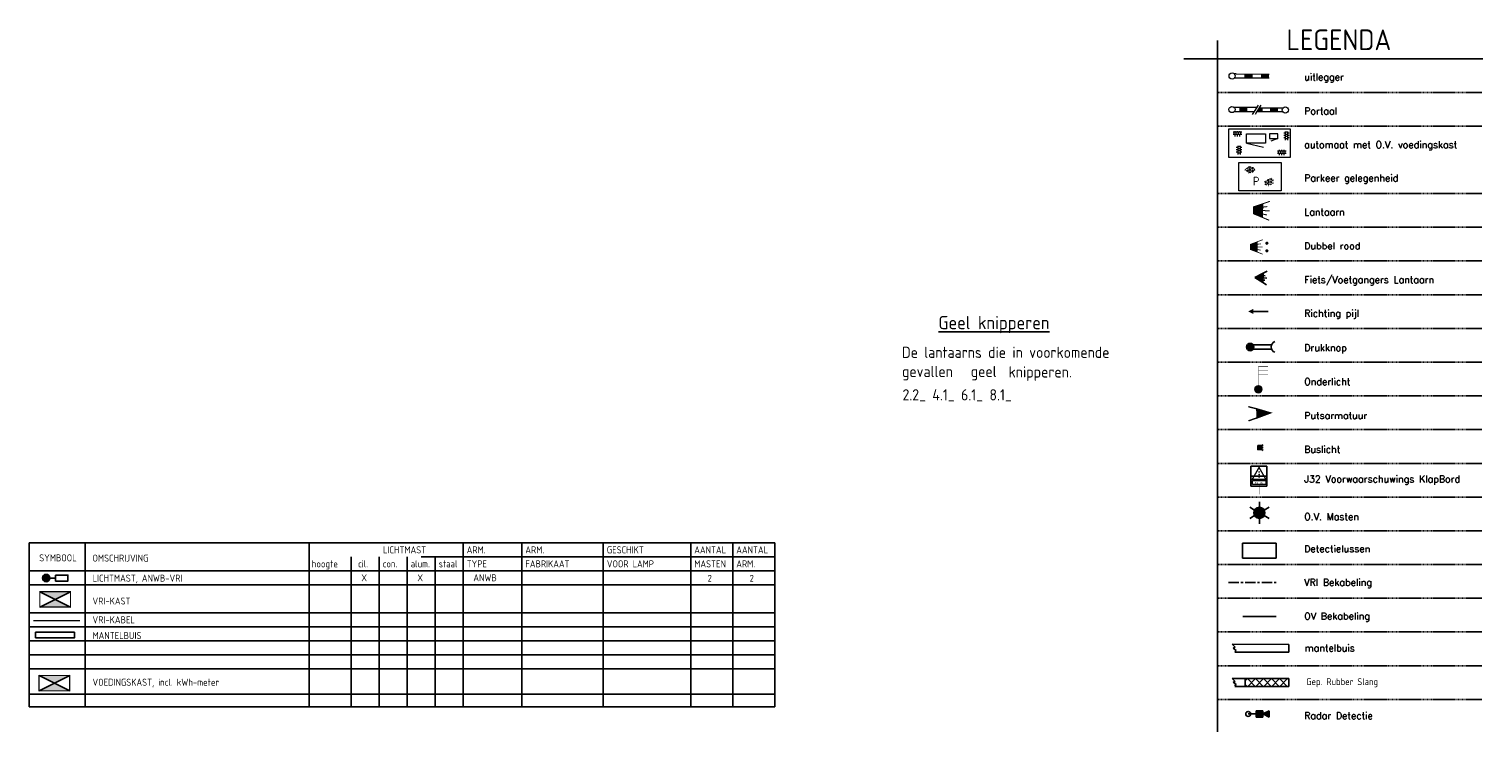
# Model space of a CAD drawing. Extents: x -244 to 1570, y 362 to 1124.
# Tile 9 of 10: x 1191 to 1570, y 410 to 593. Entities that reach past the tile are written whole.
import ezdxf

# ---------------------------------------------------------------- set-up
doc = ezdxf.new("R2010")
doc.units = 0
doc.header["$LTSCALE"] = 0.09
doc.header["$MEASUREMENT"] = 0
for name, pattern in [('CULTSCH', [3.9, 2.6, -1.3]), ('VERFSTIP', [4, 3, -1]), ('VRI', [16, 10, -2, 2, -2])]:
    doc.linetypes.add(name, pattern=pattern)
doc.layers.get('0').update_dxf_attribs({"linetype": 'CONTINUOUS'})
for name, color, linetype in [('KADER', 7, 'CONTINUOUS'), ('kl-bs-ovkast', 12, 'CONTINUOUS'), ('kl-bs-vrikabel', 30, 'VRI'), ('kl-bs-vrikast', 34, 'CONTINUOUS'), ('kl-bs-vrilus', 34, 'CONTINUOUS'), ('kl-bs-vrimast', 34, 'CONTINUOUS'), ('kl-bs-vrimeubilair', 34, 'CONTINUOUS'), ('kl-bs-vrimntlbuis', 34, 'CONTINUOUS'), ('VRI-BEKABELING', 3, 'CONTINUOUS'), ('VRI-MAATVOERING', 7, 'CONTINUOUS')]:
    doc.layers.add(name, color=color, linetype=linetype)
doc.layers.add('to-xx-t25_1', color=7, linetype='CONTINUOUS', lineweight=25)
doc.layers.add('VRI-MEUBILAIR', color=7, linetype='CONTINUOUS', lineweight=18)
doc.styles.add('ISO', font='ISO.SHX', dxfattribs={"height": 1.8})
doc.styles.add('ISO25', font='ISO.shx', dxfattribs={"height": 2})
doc.styles.add('ROMANS', font='romans.shx', dxfattribs={"height": 1})
doc.styles.add('rtw_iso', font='isocp2.shx')

# ---------------------------------------------------------------- blocks, each defined once
blk = doc.blocks.new('BUS')
at = {"layer": 'kl-bs-vrimeubilair'}
for p, q in [((0.7, 0.35), (0.9, 0.5)), ((0.9, 0), (0.7, 0)), ((0.7, -0.35), (0.9, -0.5))]:
    blk.add_line(p, q, dxfattribs=at)
blk.add_lwpolyline([(0, 0.35), (0.7, 0.35), (0.7, -0.35), (0, -0.35)], close=True, dxfattribs=at)
blk.add_solid([(0, 0.35), (0.7, 0.35), (0, -0.35), (0.7, -0.35)], dxfattribs=at)
blk = doc.blocks.new('DUBBELROOD')
h = blk.add_hatch(color=256)
edge = h.paths.add_edge_path()
edge.add_arc((-0.4, -0.34), 0.216, 0, 360)
h = blk.add_hatch(color=256)
edge = h.paths.add_edge_path()
edge.add_arc((-0.4, -1.33), 0.216, 0, 360)
blk = doc.blocks.new('300')
at = {"flags": 128}
blk.add_lwpolyline([(0, 0, 0.75, 1.5, 0), (0, -1, 1.5, 1.5, 0)], format="xyseb", dxfattribs=at)
at = {"const_width": 0.1, "flags": 128}
for points in [[(-0.69, -0.98), (-0.94, -1.64)], [(-0.35, -1), (-0.42, -1.39)], [(0, -1), (0, -1.66)], [(0.35, -1), (0.41, -1.4)], [(0.69, -0.98), (0.94, -1.64)]]:
    blk.add_lwpolyline(points, dxfattribs=at)
blk = doc.blocks.new('J32-150')
at = {"color": 1, "const_width": 0.4, "flags": 128}
blk.add_lwpolyline([(-2.05, 4.48), (-0.09, 8), (1.95, 4.52)], close=True, dxfattribs=at)
at = {"color": 1, "const_width": 0.25, "flags": 128}
blk.add_lwpolyline([(-0.2, 6.65, 1), (0.05, 6.65, 1)], format="xyb", close=True, dxfattribs=at)
at = {"color": 2, "const_width": 0.25, "flags": 128}
blk.add_lwpolyline([(-0.19, 5.9, 1), (0.06, 5.9, 1)], format="xyb", close=True, dxfattribs=at)
at = {"color": 74, "const_width": 0.25, "flags": 128}
blk.add_lwpolyline([(-0.18, 5.15, 1), (0.07, 5.15, 1)], format="xyb", close=True, dxfattribs=at)
at = {"color": 7, "flags": 128}
blk.add_lwpolyline([(-2.04, 4.1), (1.95, 4.15), (1.97, 2.9), (-2.03, 2.85), (-2.04, 4.1)], dxfattribs=at)
at = {"color": 7, "const_width": 0.1, "flags": 128}
blk.add_lwpolyline([(-0.03, 2.87), (0, 0)], dxfattribs=at)
blk = doc.blocks.new('RADARDETECTIE')
at = {"layer": 'kl-bs-vrimeubilair'}
for p, q in [((1234.87, -71.97, 598.86), (1237.6, -72.09, 598.86)), ((1235.94, -71.59, 598.86), (1235.9, -72.44, 598.86)), ((1236.78, -71.63, 598.86), (1235.94, -71.59, 598.86)), ((1236.78, -71.63, 598.86), (1236.74, -72.47, 598.86)), ((1236.74, -72.47, 598.86), (1236.78, -71.63, 598.86)), ((1236.76, -72.05, 598.86), (1237.62, -71.67, 598.86)), ((1237.58, -72.51, 598.86), (1237.62, -71.67, 598.86)), ((1235.9, -72.44, 598.86), (1236.74, -72.47, 598.86)), ((1236.76, -72.05, 598.86), (1237.58, -72.51, 598.86))]:
    blk.add_line(p, q, dxfattribs=at)
blk.add_circle((1234.87, -71.97, 598.86), 0.323, dxfattribs=at)
for points in [[(1236.78, -71.63, 598.86), (1235.94, -71.59, 598.86), (1236.74, -72.47, 598.86), (1235.9, -72.44, 598.86)], [(1237.62, -71.67, 598.86), (1236.76, -72.05, 598.86), (1237.58, -72.51, 598.86)]]:
    blk.add_solid(points, dxfattribs=at)
blk = doc.blocks.new('70101002')
blk.add_hatch(color=256).paths.add_polyline_path([(0, 0), (-0.277, -0.48), (0.277, -0.48)])
for points in [[(0, 0), (-0.277, -0.48)], [(0, 0), (0.277, -0.48)], [(-0.277, -0.48), (-0.416, -0.72)], [(-0.277, -0.48), (0.277, -0.48)], [(-0.139, -0.6), (-0.139, -0.48)], [(0, -0.48), (0, -0.72)], [(0.139, -0.6), (0.139, -0.48)], [(0.277, -0.48), (0.416, -0.72)]]:
    blk.add_lwpolyline(points)
blk = doc.blocks.new('*X7')
at = {"color": 0}
for p, q in [((237868.63, 446973.91), (237868.69, 446974.01)), ((237868.69, 446974.01), (237868.64, 446974.09)), ((237868.81, 446973.79), (237868.87, 446973.9)), ((237868.87, 446974.11), (237868.82, 446974.21)), ((237868.87, 446974.11), (237869, 446974.11)), ((237868.87, 446973.9), (237869, 446973.9)), ((237868.98, 446973.68), (237869, 446973.68)), ((237869, 446974.33), (237869, 446974.33)), ((237869.06, 446974.22), (237869, 446974.33)), ((237869, 446974.11), (237869.06, 446974.22)), ((237869.06, 446973.79), (237869, 446973.9)), ((237869, 446973.68), (237869.06, 446973.79)), ((237869.19, 446974.44), (237869.21, 446974.47)), ((237869.25, 446974.33), (237869.19, 446974.44)), ((237869.19, 446974.01), (237869.25, 446974.11)), ((237869.25, 446973.9), (237869.19, 446974.01)), ((237869.19, 446973.57), (237869.25, 446973.68)), ((237869.22, 446973.52), (237869.19, 446973.57)), ((237869.25, 446974.33), (237869.37, 446974.33)), ((237869.25, 446974.11), (237869.37, 446974.11)), ((237869.25, 446973.9), (237869.37, 446973.9)), ((237869.25, 446973.68), (237869.37, 446973.68)), ((237869.37, 446974.33), (237869.44, 446974.44)), ((237869.37, 446973.9), (237869.44, 446974.01)), ((237869.44, 446974.01), (237869.37, 446974.11)), ((237869.44, 446973.57), (237869.37, 446973.68)), ((237869.43, 446973.56), (237869.44, 446973.57)), ((237869.56, 446974.22), (237869.62, 446974.33)), ((237869.62, 446974.11), (237869.56, 446974.22)), ((237869.56, 446973.79), (237869.62, 446973.9)), ((237869.62, 446973.68), (237869.56, 446973.79)), ((237869.62, 446974.33), (237869.75, 446974.33)), ((237869.62, 446974.11), (237869.75, 446974.11)), ((237869.62, 446973.9), (237869.75, 446973.9)), ((237869.62, 446973.68), (237869.75, 446973.68)), ((237869.81, 446974.22), (237869.75, 446974.33)), ((237869.75, 446974.11), (237869.81, 446974.22)), ((237869.81, 446973.79), (237869.75, 446973.9)), ((237869.75, 446973.68), (237869.81, 446973.79)), ((237869.94, 446974.01), (237870, 446974.11)), ((237870, 446973.9), (237869.94, 446974.01)), ((237871.44, 446972.27), (237871.46, 446972.31)), ((237871.5, 446972.17), (237871.44, 446972.27)), ((237871.46, 446971.88), (237871.5, 446971.95)), ((237871.5, 446972.17), (237871.62, 446972.17)), ((237871.5, 446971.95), (237871.62, 446971.95)), ((237871.53, 446972.38), (237871.62, 446972.38)), ((237871.62, 446972.17), (237871.69, 446972.27)), ((237871.69, 446972.27), (237871.62, 446972.38)), ((237871.69, 446971.84), (237871.62, 446971.95)), ((237871.67, 446971.81), (237871.69, 446971.84)), ((237871.81, 446972.49), (237871.87, 446972.6)), ((237871.87, 446972.38), (237871.81, 446972.49)), ((237871.81, 446972.06), (237871.87, 446972.17)), ((237871.87, 446971.95), (237871.81, 446972.06)), ((237871.87, 446972.6), (237872, 446972.6)), ((237871.87, 446972.38), (237872, 446972.38)), ((237871.87, 446972.17), (237872, 446972.17)), ((237871.87, 446971.95), (237872, 446971.95)), ((237871.89, 446971.73), (237871.95, 446971.73)), ((237872.06, 446972.49), (237872, 446972.6)), ((237872, 446972.38), (237872.06, 446972.49)), ((237872.06, 446972.06), (237872, 446972.17)), ((237872, 446971.95), (237872.06, 446972.06)), ((237872.19, 446972.71), (237872.23, 446972.78)), ((237872.25, 446972.6), (237872.19, 446972.71)), ((237872.19, 446972.27), (237872.25, 446972.38)), ((237872.25, 446972.17), (237872.19, 446972.27)), ((237872.2, 446971.85), (237872.25, 446971.95)), ((237872.25, 446972.6), (237872.37, 446972.6)), ((237872.25, 446972.38), (237872.37, 446972.38)), ((237872.25, 446972.17), (237872.37, 446972.17)), ((237872.25, 446971.95), (237872.37, 446971.95)), ((237872.37, 446972.6), (237872.44, 446972.71)), ((237872.37, 446972.17), (237872.44, 446972.27)), ((237872.44, 446972.27), (237872.37, 446972.38)), ((237872.38, 446971.94), (237872.37, 446971.95)), ((237872.44, 446972.71), (237872.4, 446972.78)), ((237872.56, 446972.49), (237872.62, 446972.6)), ((237872.62, 446972.38), (237872.56, 446972.49)), ((237872.56, 446972.06), (237872.62, 446972.17)), ((237872.57, 446972.04), (237872.56, 446972.06)), ((237872.62, 446972.6), (237872.63, 446972.6)), ((237872.62, 446972.38), (237872.63, 446972.38)), ((237872.62, 446972.17), (237872.63, 446972.17))]:
    blk.add_line(p, q, dxfattribs=at)
blk = doc.blocks.new('PARKGEL')
at = {"color": 3}
blk.add_lwpolyline([(0, 0), (0, 4), (6, 4), (6, 0)], close=True, dxfattribs=at)
blk.add_blockref('*X7', (-237867.75, -446971), dxfattribs=at)
at = {"color": 5, "style": 'ISO'}
blk.add_text('P', height=1.25, dxfattribs=at).set_placement((2, 0.75))
blk = doc.blocks.new('*X8')
at = {"color": 0}
for p, q in [((237869.28, 446964), (237869.28, 446964.2)), ((237869.52, 446964), (237869.52, 446964.2)), ((237869.76, 446964), (237869.76, 446964.2)), ((237869.04, 446964), (237869.93, 446964)), ((237869.04, 446963.76), (237869.93, 446963.76)), ((237869.16, 446963.76), (237869.16, 446964)), ((237869.28, 446963.63), (237869.28, 446963.76)), ((237869.4, 446963.76), (237869.4, 446964)), ((237869.52, 446963.63), (237869.52, 446963.76)), ((237869.64, 446963.76), (237869.64, 446964)), ((237869.76, 446963.63), (237869.76, 446963.76)), ((237869.88, 446963.76), (237869.88, 446964))]:
    blk.add_line(p, q, dxfattribs=at)
blk = doc.blocks.new('ovmntlbuis')
blk.add_lwpolyline([(0, -0.75), (1, -0.75), (1, 0.75), (0, 0.75)], close=True)
blk = doc.blocks.new('alu_10m')
blk.add_hatch(color=256).paths.add_polyline_path([(0.96, 0, 1), (-0.96, 0, 1)])
blk.add_circle((0, 0), 0.958)
blk = doc.blocks.new('VKin-mtr')
at = {"linetype": 'Continuous'}
h = blk.add_hatch(color=0, dxfattribs=at)
h.paths.add_polyline_path([(2.5, 0), (0, 5), (0, -5)])
h.paths.add_polyline_path([(5, 5), (2.5, 0), (5, -5)])
at = {"color": 0, "linetype": 'Continuous'}
for p, q in [((5, -5), (0, 5)), ((5, 5), (0, -5))]:
    blk.add_line(p, q, dxfattribs=at)
at = {"color": 0, "linetype": 'Continuous', "const_width": 0.4}
blk.add_lwpolyline([(5, 5), (5, -5), (0, -5), (0, 5)], close=True, dxfattribs=at)
blk = doc.blocks.new('SOX_135W')
blk.add_line((0, 2.48), (0, 0.96))
blk.add_lwpolyline([(-0.78, 2.48), (-0.78, 5.68), (0.78, 5.68), (0.78, 2.48)], close=True)

msp = doc.modelspace()

# ---------------------------------------------------------------- hatches: boundary and pattern name
at = {"linetype": 'Continuous'}
msp.add_hatch(color=1, dxfattribs=at).paths.add_polyline_path([(1513.48, 467.03, 1), (1510.59, 467.03, 1)])
at = {"layer": 'kl-bs-vrimeubilair'}
h = msp.add_hatch(color=256, dxfattribs=at)
edge = h.paths.add_edge_path()
edge.add_arc((1509.64, 510.25), 0.951, 0, 360)
h = msp.add_hatch(color=256, dxfattribs=at)
edge = h.paths.add_edge_path()
edge.add_arc((1511.78, 499.25), 0.905, 0, 360)
at = {"layer": 'VRI-MEUBILAIR'}
msp.add_hatch(color=7, dxfattribs=at).paths.add_polyline_path([(1512.63, 572.61), (1511.99, 572.61), (1511.35, 571.55), (1512.63, 571.54)])

# ---------------------------------------------------------------- linework, layer by layer
at = {"color": 7, "linetype": 'Continuous'}
for p, q in [((1501.14, 590.15, 918.26), (1501.14, 409.92, 918.26)), ((1492.36, 585.37, 918.26), (1570.3, 585.37, 918.26))]:
    msp.add_line(p, q, dxfattribs=at)
at = {"color": 254, "linetype": 'CULTSCH'}
for p, q in [((1570.01, 576.61, 918.26), (1501.14, 576.61, 918.26)), ((1570.01, 567.81, 918.26), (1501.14, 567.81, 918.26)), ((1570.01, 550.25, 918.26), (1501.14, 550.25, 918.26)), ((1570.01, 541.45, 918.26), (1501.14, 541.45, 918.26)), ((1570.01, 532.69, 918.26), (1501.14, 532.69, 918.26)), ((1570.01, 523.89, 918.26), (1501.14, 523.89, 918.26)), ((1570.01, 515.1, 918.26), (1501.14, 515.1, 918.26)), ((1570.01, 506.3, 918.26), (1501.14, 506.3, 918.26)), ((1570.01, 497.51, 918.26), (1501.14, 497.51, 918.26)), ((1570.01, 488.71, 918.26), (1501.14, 488.71, 918.26)), ((1570.01, 479.92, 918.26), (1501.14, 479.92, 918.26)), ((1570.01, 471.15, 918.26), (1501.14, 471.15, 918.26)), ((1570.01, 462.35, 918.26), (1501.14, 462.35, 918.26)), ((1570.01, 462.33, 918.26), (1501.14, 462.33, 918.26)), ((1570.01, 453.56, 918.26), (1501.14, 453.56, 918.26)), ((1570.01, 444.76, 918.26), (1501.14, 444.76, 918.26)), ((1570.01, 435.97, 918.26), (1501.14, 435.97, 918.26)), ((1570.01, 427.17, 918.26), (1501.14, 427.17, 918.26)), ((1570.01, 418.38, 918.26), (1501.14, 418.38, 918.26))]:
    msp.add_line(p, q, dxfattribs=at)
at = {"color": 1, "linetype": 'Continuous'}
for p, q in [((1510.78, 467.76, 918.26), (1509.53, 468.48, 918.26)), ((1510.78, 466.31, 918.26), (1509.53, 465.59, 918.26)), ((1512.04, 468.48, 918.26), (1512.04, 469.93, 918.26)), ((1513.29, 467.76, 918.26), (1514.54, 468.48, 918.26)), ((1513.29, 466.31, 918.26), (1514.54, 465.59, 918.26)), ((1512.04, 465.59, 918.26), (1512.04, 464.14, 918.26))]:
    msp.add_line(p, q, dxfattribs=at)
at = {"color": 8}
for p, q in [((1191.32, 459.18), (1385.69, 459.18)), ((1191.32, 451.88), (1191.32, 459.18)), ((1205.92, 459.18), (1205.92, 451.88)), ((1264.32, 451.88), (1264.32, 459.18)), ((1304.47, 459.18), (1304.47, 451.88)), ((1319.76, 451.88), (1319.76, 459.18)), ((1340.99, 459.18), (1340.99, 451.88)), ((1363.79, 451.88), (1363.79, 459.18)), ((1374.74, 459.18), (1374.74, 451.88)), ((1385.69, 451.88), (1385.69, 459.18)), ((1275.27, 455.53), (1275.27, 416.48)), ((1282.57, 455.53), (1282.57, 416.48)), ((1289.87, 455.53), (1289.87, 416.48)), ((1293.52, 455.53), (1385.77, 455.53)), ((1297.17, 455.53), (1297.17, 416.48)), ((1191.32, 451.88), (1385.69, 451.88)), ((1191.32, 448.23), (1191.32, 451.88)), ((1205.92, 451.88), (1205.92, 448.23)), ((1264.32, 451.88), (1264.32, 416.48)), ((1304.47, 451.88), (1304.47, 448.23)), ((1319.76, 451.88), (1319.76, 448.23)), ((1340.99, 451.88), (1340.99, 448.23)), ((1363.79, 451.88), (1363.79, 448.23)), ((1374.74, 451.88), (1374.74, 448.23)), ((1385.69, 451.88), (1385.69, 448.23)), ((1191.32, 448.23), (1385.69, 448.23)), ((1191.32, 448.23), (1385.69, 448.23)), ((1385.69, 448.23), (1191.32, 448.23)), ((1191.32, 448.23), (1385.69, 448.23)), ((1191.32, 444.58), (1191.32, 448.23)), ((1191.32, 444.58), (1191.32, 448.23)), ((1205.92, 448.23), (1205.92, 444.58)), ((1304.47, 448.23), (1304.47, 444.58)), ((1319.76, 448.23), (1319.76, 444.58)), ((1340.99, 448.23), (1340.99, 444.58)), ((1363.79, 448.23), (1363.79, 444.58)), ((1374.74, 448.23), (1374.74, 444.58)), ((1385.69, 448.23), (1385.69, 444.58)), ((1385.69, 448.23), (1385.69, 444.58)), ((1191.32, 440.93), (1191.32, 444.58)), ((1191.32, 444.58), (1191.32, 437.28)), ((1205.92, 444.58), (1205.92, 416.48)), ((1304.47, 444.58), (1304.47, 416.48)), ((1319.76, 444.58), (1319.76, 416.48)), ((1340.99, 444.58), (1340.99, 416.48)), ((1363.79, 444.58), (1363.79, 416.48)), ((1374.74, 444.58), (1374.74, 416.48)), ((1385.69, 444.58), (1385.69, 416.48)), ((1191.32, 440.93), (1385.69, 440.93)), ((1191.32, 437.28), (1191.32, 416.48)), ((1191.32, 437.28), (1385.69, 437.28)), ((1191.32, 433.63), (1385.69, 433.63)), ((1191.32, 429.98), (1385.69, 429.98)), ((1191.32, 426.33), (1385.69, 426.33)), ((1191.32, 419.76), (1385.69, 419.76)), ((1191.32, 416.48), (1385.69, 416.48))]:
    msp.add_line(p, q, dxfattribs=at)
at = {"color": 1, "linetype": 'Continuous'}
msp.add_circle((1512.04, 467.03, 918.26), 1.45, dxfattribs=at)
at = {"layer": 'kl-bs-vrikabel', "ltscale": 3}
msp.add_line((1503.99, 448.84, 918.26), (1516.44, 448.84, 918.26), dxfattribs=at)
at = {"layer": 'kl-bs-vrikabel', "ltscale": 3, "const_width": 0.35}
msp.add_lwpolyline([(1204.57, 438.94), (1192.41, 438.94)], dxfattribs=at)
at = {"layer": 'kl-bs-vrilus'}
for p, q in [((1507.63, 459.15, 918.26), (1516.4, 459.15, 918.26)), ((1507.63, 459.15, 918.26), (1507.66, 455.24, 918.26)), ((1516.4, 459.15, 918.26), (1516.43, 455.24, 918.26)), ((1507.66, 455.24, 918.26), (1516.43, 455.24, 918.26))]:
    msp.add_line(p, q, dxfattribs=at)
at = {"layer": 'kl-bs-vrimeubilair'}
msp.add_line((1510.42, 519.53, 918.26), (1514.36, 519.53, 918.26), dxfattribs=at)
at = {"layer": 'kl-bs-vrimeubilair', "elevation": 918.26, "flags": 128}
msp.add_lwpolyline([(1509.1, 519.53, 0, 1.31, 0), (1510.42, 519.53, 1.31, 1.31, 0)], format="xyseb", dxfattribs=at)
at = {"layer": 'kl-bs-vrimeubilair'}
for points, format, elevation in [([(1516.02, 511.67, 0.67061), (1516.03, 508.87, 1)], "xyb", 936.62), ([(1515.51, 493.1, 0, 2.87, 0), (1511.21, 492.95, 2.87, 2.87, 0)], "xyseb", -279.47)]:
    msp.add_lwpolyline(points, format=format, dxfattribs=dict(at, elevation=elevation))
at = {"layer": 'kl-bs-vrimeubilair', "elevation": 936.62}
for points in [[(1510.42, 510.79), (1515.19, 510.81)], [(1510.42, 509.71), (1515.19, 509.73)]]:
    msp.add_lwpolyline(points, dxfattribs=at)
at = {"layer": 'kl-bs-vrimeubilair'}
for points, const_width, elevation in [([(1511.78, 500.13), (1511.78, 505.21), (1514.3, 505.21)], 0.108, 918.26), ([(1511.78, 504.13), (1514.3, 504.13)], 0.108, 918.26), ([(1511.78, 503.06), (1514.3, 503.06)], 0.108, 918.26), ([(1511.21, 494.17), (1509.13, 494.71)], 0.358, -279.47), ([(1511.25, 491.73), (1509.18, 491.01)], 0.358, -279.47)]:
    msp.add_lwpolyline(points, dxfattribs=dict(at, const_width=const_width, elevation=elevation))
for centre, radius in [((1509.64, 510.25, 936.62), 0.951), ((1511.78, 499.25, 918.26), 0.905)]:
    msp.add_circle(centre, radius, dxfattribs=at)
at = {"layer": 'kl-bs-vrimntlbuis'}
for p, q in [((1504.9, 432.76, 918.26), (1505.7, 432.01, 918.26)), ((1504.9, 432.76, 1164.62), (1519.73, 432.75, 1164.62)), ((1519.73, 430.68, 1164.62), (1519.73, 432.75, 1164.62)), ((1505.7, 432.01, 918.26), (1505.17, 431.78, 918.26)), ((1505.17, 431.78, 918.26), (1506, 431.18, 918.26)), ((1505.62, 430.68, 1164.62), (1519.73, 430.68, 1164.62)), ((1506, 431.18, 918.26), (1505.64, 430.77, 918.26)), ((1504.9, 423.83, 918.26), (1505.7, 423.09, 918.26)), ((1504.9, 423.83, 1164.62), (1519.73, 423.83, 1164.62)), ((1505.7, 423.09, 918.26), (1505.17, 422.85, 918.26)), ((1505.17, 422.85, 918.26), (1506, 422.26, 918.26)), ((1505.62, 421.76, 1164.62), (1519.73, 421.75, 1164.62)), ((1506, 422.26, 918.26), (1505.64, 421.84, 918.26)), ((1508.35, 421.74, 918.26), (1508.35, 423.81, 918.26)), ((1519.73, 421.75, 1164.62), (1519.73, 423.83, 1164.62))]:
    msp.add_line(p, q, dxfattribs=at)
at = {"layer": 'kl-bs-vrimntlbuis', "color": 5}
for p, q in [((1508.92, 423.81, 671.89), (1508.35, 423.24, 671.89)), ((1508.35, 422.26, 671.89), (1508.9, 421.7, 671.89)), ((1508.89, 423.81, 671.89), (1511, 421.7, 671.89)), ((1511.01, 423.81, 671.89), (1508.9, 421.7, 671.89)), ((1510.98, 423.81, 671.89), (1513.09, 421.7, 671.89)), ((1513.11, 423.81, 671.89), (1511, 421.7, 671.89)), ((1513.07, 423.81, 671.89), (1515.18, 421.7, 671.89)), ((1515.2, 423.81, 671.89), (1513.09, 421.7, 671.89)), ((1515.16, 423.81, 671.89), (1517.27, 421.7, 671.89)), ((1517.29, 423.81, 671.89), (1515.18, 421.7, 671.89)), ((1517.25, 423.81, 671.89), (1519.36, 421.7, 671.89)), ((1519.38, 423.81, 671.89), (1517.27, 421.7, 671.89)), ((1519.35, 423.81, 671.89), (1519.76, 423.39, 671.89)), ((1519.76, 422.1, 671.89), (1519.36, 421.7, 671.89))]:
    msp.add_line(p, q, dxfattribs=at)
at = {"layer": 'VRI-BEKABELING', "color": 7}
for p, q in [((1509.82, 479.22, 918.26), (1514.01, 479.22, 918.26)), ((1509.82, 479.22, 918.26), (1509.82, 473.98, 918.26)), ((1514.01, 479.22, 918.26), (1514.01, 473.98, 918.26)), ((1514.01, 476.6, 918.26), (1509.82, 476.6, 918.26)), ((1509.82, 473.98, 918.26), (1514.01, 473.98, 918.26))]:
    msp.add_line(p, q, dxfattribs=at)
at = {"layer": 'VRI-BEKABELING', "color": 1, "linetype": 'Continuous'}
msp.add_line((1507.67, 440.05, 918.26), (1516.44, 440.05, 918.26), dxfattribs=at)
at = {"layer": 'VRI-MEUBILAIR', "color": 0}
for p, q in [((1506, 581.43, 918.26), (1505.52, 581.44, 918.26)), ((1506, 580.37, 918.26), (1505.52, 580.37, 918.26)), ((1506, 581.43, 918.26), (1514.56, 581.41, 918.26)), ((1514.55, 580.34, 918.26), (1506, 580.37, 918.26))]:
    msp.add_line(p, q, dxfattribs=at)
at = {"layer": 'VRI-MEUBILAIR'}
for p, q in [((1511.27, 572.67, 953.26), (1505.48, 572.69, 953.26)), ((1511.67, 573.32, 953.26), (1510.63, 571.6, 953.26)), ((1512.37, 573.32, 953.26), (1511.34, 571.6, 953.26)), ((1511.99, 572.61, 953.26), (1518.18, 572.59, 953.26)), ((1505.48, 571.62, 953.26), (1510.63, 571.6, 953.26)), ((1510.63, 571.6, 953.26), (1510.18, 570.84, 908.21)), ((1511.34, 571.6, 953.26), (1510.89, 570.84, 908.21)), ((1518.18, 571.52, 953.26), (1511.35, 571.55, 953.26)), ((1516.81, 565.82, 918.26), (1514.64, 565.82, 918.26)), ((1514.64, 565.82, 918.26), (1514.64, 564.6, 918.26)), ((1516.81, 564.6, 918.26), (1516.81, 565.82, 918.26)), ((1508.68, 563.35, 918.26), (1513.07, 562.32, 918.26)), ((1514.64, 564.6, 918.26), (1516.81, 564.6, 918.26)), ((1516.81, 564.6, 918.26), (1515.04, 563.9, 918.26))]:
    msp.add_line(p, q, dxfattribs=at)
at = {"layer": 'VRI-MEUBILAIR', "color": 7}
msp.add_line((1512.63, 572.61, 953.26), (1512.63, 571.54, 953.26), dxfattribs=at)
at = {"layer": 'VRI-MEUBILAIR', "color": 253, "elevation": 918.26}
msp.add_lwpolyline([(1520.07, 567.11), (1520.07, 559.67), (1504.1, 559.67), (1504.1, 567.11)], close=True, dxfattribs=at)
at = {"layer": 'VRI-MEUBILAIR', "elevation": 918.26}
msp.add_lwpolyline([(1513.64, 565.83), (1513.64, 563.35), (1508.68, 563.35), (1508.68, 565.83)], close=True, dxfattribs=at)
at = {"layer": 'VRI-MEUBILAIR', "color": 0}
msp.add_circle((1504.93, 580.9, 918.26), 0.802, dxfattribs=at)
at = {"layer": 'VRI-MEUBILAIR'}
for centre in [(1504.88, 572.16, 953.26), (1518.78, 572.05, 953.26)]:
    msp.add_circle(centre, 0.8, dxfattribs=at)
at = {"layer": 'VRI-MEUBILAIR', "color": 0}
for points in [[(1508.14, 580.36, 918.26), (1510.28, 580.35, 918.26), (1508.14, 581.43, 918.26), (1510.28, 581.42, 918.26)], [(1512.42, 580.35, 918.26), (1514.55, 580.34, 918.26), (1512.42, 581.42, 918.26), (1514.56, 581.41, 918.26)]]:
    msp.add_solid(points, dxfattribs=at)
at = {"layer": 'VRI-MEUBILAIR'}
for points in [[(1506.77, 572.68, 953.26), (1508.91, 572.67, 953.26), (1506.77, 571.62, 953.26), (1508.9, 571.61, 953.26)], [(1516.9, 572.59, 953.26), (1514.77, 572.6, 953.26), (1516.9, 571.52, 953.26), (1514.76, 571.53, 953.26)]]:
    msp.add_solid(points, dxfattribs=at)

# ---------------------------------------------------------------- block references
at = {"layer": 'kl-bs-ovkast', "xscale": 0.8, "yscale": 0.8, "zscale": 0.8, "rotation": 270}
msp.add_blockref('VKin-mtr', (1197.92, 424.64), dxfattribs=at)
at = {"layer": 'kl-bs-vrikast', "xscale": 0.7999999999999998, "yscale": 0.7999999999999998, "zscale": 0.8, "rotation": 270}
msp.add_blockref('VKin-mtr', (1198.12, 446.46), dxfattribs=at)
at = {"layer": 'kl-bs-vrimast', "rotation": 270}
for name in ['alu_10m', 'SOX_135W']:
    msp.add_blockref(name, (1195.75, 450.04), dxfattribs=at)
at = {"layer": 'kl-bs-vrimeubilair'}
for name, p, xscale, yscale, zscale, rotation in [('300', (1510.37, 545.9, 918.26), 2.629799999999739, 2.629799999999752, 2.629799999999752, 88.04748322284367), ('300', (1509.6, 536.34, 359.32), 2, 2, 2, 89.98383096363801), ('70101002', (1510.88, 528.36, 1058.99), 4.322261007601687, 4.322261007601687, 4.322261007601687, 87.39271759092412), ('RADARDETECTIE', (-964.49, 454.4, -279.47), 1.999999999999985, 2, 2, 2.41384223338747)]:
    msp.add_blockref(name, p, dxfattribs=dict(at, xscale=xscale, yscale=yscale, zscale=zscale, rotation=rotation))
at = {"layer": 'kl-bs-vrimeubilair', "xscale": 2, "yscale": 2, "zscale": 2}
msp.add_blockref('DUBBELROOD', (1514.78, 537.99, -279.47), dxfattribs=at)
at = {"layer": 'kl-bs-vrimntlbuis', "xscale": 10.09871782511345}
msp.add_blockref('ovmntlbuis', (1193.02, 435.16), dxfattribs=at)
at = {"layer": 'VRI-MEUBILAIR', "color": 253, "yscale": 2.481074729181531, "zscale": 2.481074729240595}
for p, xscale, rotation in [((591696.82, 1109506.84, 918.26), 2.481074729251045, 179.9990421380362), ((1110460.09, -589625.21, 918.26), 2.481074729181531, 89.99904213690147), ((1110447.73, -589628.95, 918.26), 2.481074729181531, 89.99904213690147), ((591708.4, 1109501.95, 918.26), 2.481074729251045, 179.9990421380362)]:
    msp.add_blockref('*X8', p, dxfattribs=dict(at, xscale=xscale, rotation=rotation))
at = {"layer": 'VRI-MEUBILAIR', "xscale": 1.837209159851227, "yscale": 1.837209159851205, "zscale": 1.837209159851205}
msp.add_blockref('PARKGEL', (1506.67, 550.97, 918.26), dxfattribs=at)
at = {"layer": 'VRI-MEUBILAIR', "xscale": 1.5000000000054, "yscale": 1.500000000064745, "zscale": 1.5, "rotation": 359.9999999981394}
msp.add_blockref('BUS', (1511.62, 484.03, -279.47), dxfattribs=at)
at = {"layer": 'VRI-MEUBILAIR', "color": 7, "xscale": 0.875000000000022, "yscale": 0.875, "zscale": 0.875, "rotation": 359.3226920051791}
msp.add_blockref('J32-150', (1511.94, 471.86, 918.26), dxfattribs=at)

# ---------------------------------------------------------------- texts
at = {"color": 7, "style": 'ISO25'}
for s, height, p in [('SYMBOOL', 1.825, (1193.96, 454.38)), ('OMSCHRIJVING', 1.825, (1207.85, 454.32)), ('hoogte', 1.825, (1265, 452.82)), ('cil.', 1.825, (1277.06, 452.82)), ('LICHTMAST', 1.825, (1283.56, 456.47)), ('alum.', 1.825, (1290.79, 452.82)), ('staal', 1.825, (1298.09, 452.82)), ('ARM.', 1.825, (1305.39, 456.47)), ('ARM.', 1.825, (1320.68, 456.47)), ('GESCHIKT ', 1.825, (1341.92, 456.47)), ('AANTAL', 1.825, (1364.72, 456.47)), ('AANTAL', 1.825, (1375.67, 456.47)), ('X', 1.82, (1277.93, 449.2)), ('con.', 1.825, (1283.49, 452.82)), ('X', 1.82, (1292.53, 449.2)), ('TYPE', 1.825, (1305.39, 452.82)), ('ANWB', 1.825, (1307.13, 449.2)), ('FABRIKAAT', 1.825, (1320.68, 452.82)), ('VOOR LAMP', 1.825, (1341.92, 452.82)), ('MASTEN', 1.825, (1364.72, 452.82)), ('ARM.', 1.825, (1375.67, 452.82)), ('LICHTMAST, ANWB-VRI', 1.825, (1207.85, 449.09)), ('2', 1.82, (1368.19, 449.05)), ('2', 1.82, (1379.14, 449.05)), ('VRI-KAST', 1.825, (1207.85, 443.13)), ('VRI-KABEL', 1.825, (1207.85, 438.24)), ('MANTELBUIS', 1.825, (1207.85, 434.13)), ('VOEDINGSKAST, incl. kWh-meter', 1.825, (1207.85, 421.96))]:
    msp.add_text(s, height=height, dxfattribs=at).set_placement(p)
at = {"color": 6, "insert": (1428.36, 518.34, 918.26), "char_height": 3.4479, "width": 120.6756, "attachment_point": 1, "style": 'rtw_iso'}
msp.add_mtext('{\\L\\C256;Geel knipperen}', dxfattribs=at)
at = {"layer": 'KADER', "insert": (1519.11, 593.03, 918.26), "char_height": 5.4, "width": 14.22, "attachment_point": 1, "style": 'rtw_iso'}
msp.add_mtext('LEGENDA', dxfattribs=at)
at = {"layer": 'to-xx-t25_1', "style": 'rtw_iso'}
for s, height, p in [('De lantaarns die in voorkomende', 2.9065, (1418.87, 507.41, 918.26)), ('gevallen ', 2.907, (1418.87, 502.42, 918.26)), ('geel', 2.907, (1436.8, 502.44, 918.26)), ('knipperen.', 2.907, (1446.65, 502.3, 918.26)), ('2.2_ 4.1_ 6.1_ 8.1_', 2.9065, (1419, 496.34, 918.26))]:
    msp.add_text(s, height=height, dxfattribs=at).set_placement(p)
at = {"layer": 'VRI-MAATVOERING', "color": 7, "style": 'ROMANS'}
for s, p in [('uitlegger', (1523.71, 579.76, 918.26)), ('Portaal', (1523.71, 570.88, 918.26)), ('automaat met O.V. voedingskast', (1523.71, 562.12, 918.26)), ('Parkeer gelegenheid', (1523.71, 553.41, 918.26)), ('Lantaarn', (1523.71, 544.57, 918.26)), ('Dubbel rood', (1523.71, 535.72, 918.26)), ('Fiets/Voetgangers Lantaarn', (1523.71, 526.92, 918.26)), ('Richting pijl', (1523.71, 518.16, 918.26)), ('Drukknop', (1523.71, 509.17, 918.26)), ('Onderlicht', (1523.71, 500.29, 918.26)), ('Putsarmatuur', (1523.71, 491.5, 918.26)), ('Buslicht', (1523.71, 482.7, 918.26)), ('J32 Voorwaarschuwings KlapBord', (1523.71, 474.95, 918.26)), ('O.V. Masten', (1523.71, 465.14, 918.26)), ('Detectielussen', (1523.71, 456.75, 918.26)), ('VRI Bekabeling', (1523.71, 447.99, 918.26)), ('OV Bekabeling', (1523.71, 439.2, 918.26)), ('mantelbuis', (1523.87, 430.92, 918.26)), ('Radar Detectie', (1523.7, 413.23, 918.26))]:
    msp.add_text(s, height=1.8, dxfattribs=at).set_placement(p)
at = {"layer": 'VRI-MAATVOERING', "color": 7, "style": 'ISO25'}
msp.add_text('150  m', height=0.438, rotation=0.5402, dxfattribs=at).set_placement((1510.8, 474.63, 935.17))
at = {"layer": 'VRI-MAATVOERING', "linetype": 'VERFSTIP', "style": 'ISO25'}
msp.add_text('Gep. Rubber Slang', height=1.8, dxfattribs=at).set_placement((1524.26, 422.12, 918.26))

doc.saveas('drawing.dxf')
